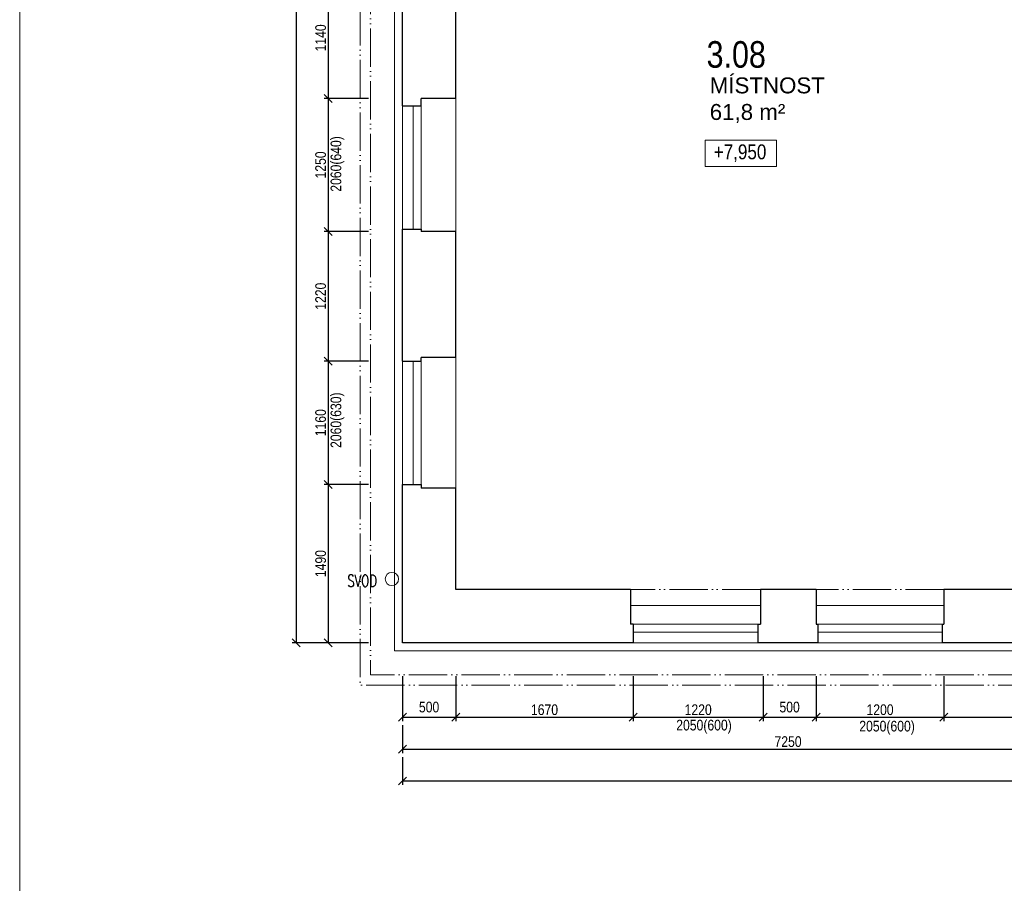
# Model space of a CAD drawing. Header units: millimetres. Extents: x -300958 to -108039, y 30118 to 292543.
# Tile 79 of 256: x -268233 to -258974, y 135107 to 143231. Entities that reach past the tile are written whole.
import ezdxf
from ezdxf.enums import TextEntityAlignment as Align

# ---------------------------------------------------------------- set-up
doc = ezdxf.new("R2010")
doc.units = ezdxf.units.MM
doc.header["$MEASUREMENT"] = 0
doc.linetypes.add('ACAD_ISO05W100', pattern=[33, 24, -3, 0, -3, 0, -3])
doc.layers.get('0').update_dxf_attribs({"lineweight": 13})
doc.layers.get('Defpoints').update_dxf_attribs({"color": 3, "lineweight": 13})
for name, color, linetype, lineweight in [('BOURÁNÍ', 40, 'Continuous', 13), ('dims', 7, 'Continuous', 9), ('popis', 7, 'Continuous', 9), ('RAMECEK', 7, 'Continuous', 0), ('tenka', 7, 'Continuous', 13), ('texts', 3, 'Continuous', 30), ('výškové kóty', 7, 'Continuous', 13), ('walls', 7, 'Continuous', 13)]:
    doc.layers.add(name, color=color, linetype=linetype, lineweight=lineweight)
doc.styles.add('GENERATED_STYLE_8', font='arial.ttf')
doc.styles.get("Standard").update_dxf_attribs({"font": 'txt.shx'})
doc.styles.add('STYLE-0', font='ARIALN.TTF')
doc.styles.add('Style-Arial', font='arial.ttf')
doc.dimstyles.new('arch', dxfattribs={"dimscale": 50, "dimtxt": 2.5, "dimasz": 2.5, "dimexe": 1.25, "dimexo": 0.9, "dimtad": 1, "dimdec": 0, "dimtxsty": 'STYLE-0', "dimblk": 'ARCHTICK', "dimcen": 2.5, "dimadec": 0, "dimazin": 0, "dimtfac": 1, "dimtdec": 0, "dimtmove": 2, "dimatfit": 3, "dimldrblk": 'ARCHTICK', "dimfxl": 0, "dimarcsym": 0})

# ---------------------------------------------------------------- blocks, each defined once
blk = doc.blocks.new('*U49')
at = {"layer": 'RAMECEK', "linetype": 'Continuous', "lineweight": 0, "flags": 128}
blk.add_lwpolyline([(-15750, -11137.5), (15750, -11137.5), (15750, 11137.5), (-15750, 11137.5)], close=True, dxfattribs=at)
blk = doc.blocks.new('_ArchTick')
at = {"color": 0, "linetype": 'ByBlock', "flags": 128}
blk.add_lwpolyline([(-0.5, -0.5), (0.5, 0.5)], dxfattribs=at)
blk = doc.blocks.new('*D672')
at = {"layer": 'Defpoints', "color": 0, "linetype": 'Continuous'}
for p in [(-264132.6, 137130.9), (-262462.6, 137130.9), (-262462.6, 136670)]:
    blk.add_point(p, dxfattribs=at)
at = {"layer": 'dims', "color": 0, "linetype": 'Continuous', "lineweight": -2}
for p, q in [((-264132.6, 137055.9), (-264132.6, 136632.5)), ((-262462.6, 137055.9), (-262462.6, 136632.5)), ((-264132.6, 136670), (-262462.6, 136670))]:
    blk.add_line(p, q, dxfattribs=at)
at = {"layer": 'dims', "color": 0, "linetype": 'Continuous', "lineweight": -2, "xscale": 75, "yscale": 75, "zscale": 75, "rotation": 180}
blk.add_blockref('_ArchTick', (-264132.6, 136670), dxfattribs=at)
at = {"layer": 'dims', "color": 0, "linetype": 'Continuous', "lineweight": -2, "xscale": 75, "yscale": 75, "zscale": 75}
blk.add_blockref('_ArchTick', (-262462.6, 136670), dxfattribs=at)
at = {"layer": 'dims', "color": 0, "linetype": 'Continuous', "insert": (-263297.6, 136739.8), "char_height": 100, "attachment_point": 5, "style": 'STYLE-0'}
blk.add_mtext('1670', dxfattribs=at)
blk = doc.blocks.new('*D673')
at = {"layer": 'Defpoints', "color": 0, "linetype": 'Continuous'}
for p in [(-262462.6, 137130.9), (-261242.6, 137130.9), (-261242.6, 136670)]:
    blk.add_point(p, dxfattribs=at)
at = {"layer": 'dims', "color": 0, "linetype": 'Continuous', "lineweight": -2}
for p, q in [((-262462.6, 137055.9), (-262462.6, 136632.5)), ((-261242.6, 137055.9), (-261242.6, 136632.5)), ((-262462.6, 136670), (-261242.6, 136670))]:
    blk.add_line(p, q, dxfattribs=at)
at = {"layer": 'dims', "color": 0, "linetype": 'Continuous', "lineweight": -2, "xscale": 75, "yscale": 75, "zscale": 75, "rotation": 180}
blk.add_blockref('_ArchTick', (-262462.6, 136670), dxfattribs=at)
at = {"layer": 'dims', "color": 0, "linetype": 'Continuous', "lineweight": -2, "xscale": 75, "yscale": 75, "zscale": 75}
blk.add_blockref('_ArchTick', (-261242.6, 136670), dxfattribs=at)
at = {"layer": 'dims', "color": 0, "linetype": 'Continuous', "insert": (-261852.6, 136739.8), "char_height": 100, "attachment_point": 5, "style": 'STYLE-0'}
blk.add_mtext('1220', dxfattribs=at)
blk = doc.blocks.new('*D674')
at = {"layer": 'Defpoints', "color": 0, "linetype": 'Continuous'}
for p in [(-261242.6, 137130.9), (-260742.6, 137130.9), (-260742.6, 136670)]:
    blk.add_point(p, dxfattribs=at)
at = {"layer": 'dims', "color": 0, "linetype": 'Continuous', "lineweight": -2}
for p, q in [((-261242.6, 137055.9), (-261242.6, 136632.5)), ((-260742.6, 137055.9), (-260742.6, 136632.5)), ((-261242.6, 136670), (-260742.6, 136670))]:
    blk.add_line(p, q, dxfattribs=at)
at = {"layer": 'dims', "color": 0, "linetype": 'Continuous', "lineweight": -2, "xscale": 75, "yscale": 75, "zscale": 75, "rotation": 180}
blk.add_blockref('_ArchTick', (-261242.6, 136670), dxfattribs=at)
at = {"layer": 'dims', "color": 0, "linetype": 'Continuous', "lineweight": -2, "xscale": 75, "yscale": 75, "zscale": 75}
blk.add_blockref('_ArchTick', (-260742.6, 136670), dxfattribs=at)
at = {"layer": 'dims', "color": 0, "linetype": 'Continuous', "insert": (-260992.9, 136764.7), "char_height": 100, "attachment_point": 5, "style": 'STYLE-0'}
blk.add_mtext('500', dxfattribs=at)
blk = doc.blocks.new('*D675')
at = {"layer": 'Defpoints', "color": 0, "linetype": 'Continuous'}
for p in [(-260742.6, 137130.9), (-259542.6, 137130.9), (-259542.6, 136670)]:
    blk.add_point(p, dxfattribs=at)
at = {"layer": 'dims', "color": 0, "linetype": 'Continuous', "lineweight": -2}
for p, q in [((-260742.6, 137055.9), (-260742.6, 136632.5)), ((-259542.6, 137055.9), (-259542.6, 136632.5)), ((-260742.6, 136670), (-259542.6, 136670))]:
    blk.add_line(p, q, dxfattribs=at)
at = {"layer": 'dims', "color": 0, "linetype": 'Continuous', "lineweight": -2, "xscale": 75, "yscale": 75, "zscale": 75, "rotation": 180}
blk.add_blockref('_ArchTick', (-260742.6, 136670), dxfattribs=at)
at = {"layer": 'dims', "color": 0, "linetype": 'Continuous', "lineweight": -2, "xscale": 75, "yscale": 75, "zscale": 75}
blk.add_blockref('_ArchTick', (-259542.6, 136670), dxfattribs=at)
at = {"layer": 'dims', "color": 0, "linetype": 'Continuous', "insert": (-260142.6, 136739.8), "char_height": 100, "attachment_point": 5, "style": 'STYLE-0'}
blk.add_mtext('1200', dxfattribs=at)
blk = doc.blocks.new('*D676')
at = {"layer": 'Defpoints', "color": 0, "linetype": 'Continuous'}
for p in [(-259542.6, 137130.9), (-257872.6, 137130.9), (-257872.6, 136670)]:
    blk.add_point(p, dxfattribs=at)
at = {"layer": 'dims', "color": 0, "linetype": 'Continuous', "lineweight": -2}
for p, q in [((-259542.6, 137055.9), (-259542.6, 136632.5)), ((-257872.6, 137055.9), (-257872.6, 136632.5)), ((-259542.6, 136670), (-257872.6, 136670))]:
    blk.add_line(p, q, dxfattribs=at)
at = {"layer": 'dims', "color": 0, "linetype": 'Continuous', "lineweight": -2, "xscale": 75, "yscale": 75, "zscale": 75, "rotation": 180}
blk.add_blockref('_ArchTick', (-259542.6, 136670), dxfattribs=at)
at = {"layer": 'dims', "color": 0, "linetype": 'Continuous', "lineweight": -2, "xscale": 75, "yscale": 75, "zscale": 75}
blk.add_blockref('_ArchTick', (-257872.6, 136670), dxfattribs=at)
at = {"layer": 'dims', "color": 0, "linetype": 'Continuous', "insert": (-258707.6, 136739.8), "char_height": 100, "attachment_point": 5, "style": 'STYLE-0'}
blk.add_mtext('1670', dxfattribs=at)
blk = doc.blocks.new('*D685')
at = {"layer": 'Defpoints', "color": 0, "linetype": 'Continuous'}
for p in [(-264878.7, 143630), (-265332.6, 142490), (-264878.7, 142490)]:
    blk.add_point(p, dxfattribs=at)
at = {"layer": 'dims', "color": 0, "linetype": 'Continuous', "lineweight": -2}
for p, q in [((-264953.7, 143630), (-265370.1, 143630)), ((-265332.6, 143630), (-265332.6, 142490)), ((-264953.7, 142490), (-265370.1, 142490))]:
    blk.add_line(p, q, dxfattribs=at)
at = {"layer": 'dims', "color": 0, "linetype": 'Continuous', "lineweight": -2, "xscale": 75, "yscale": 75, "zscale": 75}
for p, rotation in [((-265332.6, 143630), 90), ((-265332.6, 142490), 270)]:
    blk.add_blockref('_ArchTick', p, dxfattribs=dict(at, rotation=rotation))
at = {"layer": 'dims', "color": 0, "linetype": 'Continuous', "insert": (-265402.4, 143060), "char_height": 100, "attachment_point": 5, "rotation": 90, "style": 'STYLE-0'}
blk.add_mtext('1140', dxfattribs=at)
blk = doc.blocks.new('*D686')
at = {"layer": 'Defpoints', "color": 0, "linetype": 'Continuous'}
for p in [(-264878.7, 142490), (-265332.6, 141240), (-264878.7, 141240)]:
    blk.add_point(p, dxfattribs=at)
at = {"layer": 'dims', "color": 0, "linetype": 'Continuous', "lineweight": -2}
for p, q in [((-264953.7, 142490), (-265370.1, 142490)), ((-265332.6, 142490), (-265332.6, 141240)), ((-264953.7, 141240), (-265370.1, 141240))]:
    blk.add_line(p, q, dxfattribs=at)
at = {"layer": 'dims', "color": 0, "linetype": 'Continuous', "lineweight": -2, "xscale": 75, "yscale": 75, "zscale": 75}
for p, rotation in [((-265332.6, 142490), 90), ((-265332.6, 141240), 270)]:
    blk.add_blockref('_ArchTick', p, dxfattribs=dict(at, rotation=rotation))
at = {"layer": 'dims', "color": 0, "linetype": 'Continuous', "insert": (-265402.4, 141865), "char_height": 100, "attachment_point": 5, "rotation": 90, "style": 'STYLE-0'}
blk.add_mtext('1250', dxfattribs=at)
blk = doc.blocks.new('*D687')
at = {"layer": 'Defpoints', "color": 0, "linetype": 'Continuous'}
for p in [(-264878.7, 141240), (-265332.6, 140020), (-264878.7, 140020)]:
    blk.add_point(p, dxfattribs=at)
at = {"layer": 'dims', "color": 0, "linetype": 'Continuous', "lineweight": -2}
for p, q in [((-264953.7, 141240), (-265370.1, 141240)), ((-265332.6, 141240), (-265332.6, 140020)), ((-264953.7, 140020), (-265370.1, 140020))]:
    blk.add_line(p, q, dxfattribs=at)
at = {"layer": 'dims', "color": 0, "linetype": 'Continuous', "lineweight": -2, "xscale": 75, "yscale": 75, "zscale": 75}
for p, rotation in [((-265332.6, 141240), 90), ((-265332.6, 140020), 270)]:
    blk.add_blockref('_ArchTick', p, dxfattribs=dict(at, rotation=rotation))
at = {"layer": 'dims', "color": 0, "linetype": 'Continuous', "insert": (-265402.4, 140630), "char_height": 100, "attachment_point": 5, "rotation": 90, "style": 'STYLE-0'}
blk.add_mtext('1220', dxfattribs=at)
blk = doc.blocks.new('*D688')
at = {"layer": 'Defpoints', "color": 0, "linetype": 'Continuous'}
for p in [(-264878.7, 140020), (-265332.6, 138860), (-264878.7, 138860)]:
    blk.add_point(p, dxfattribs=at)
at = {"layer": 'dims', "color": 0, "linetype": 'Continuous', "lineweight": -2}
for p, q in [((-264953.7, 140020), (-265370.1, 140020)), ((-265332.6, 140020), (-265332.6, 138860)), ((-264953.7, 138860), (-265370.1, 138860))]:
    blk.add_line(p, q, dxfattribs=at)
at = {"layer": 'dims', "color": 0, "linetype": 'Continuous', "lineweight": -2, "xscale": 75, "yscale": 75, "zscale": 75}
for p, rotation in [((-265332.6, 140020), 90), ((-265332.6, 138860), 270)]:
    blk.add_blockref('_ArchTick', p, dxfattribs=dict(at, rotation=rotation))
at = {"layer": 'dims', "color": 0, "linetype": 'Continuous', "insert": (-265402.4, 139440), "char_height": 100, "attachment_point": 5, "rotation": 90, "style": 'STYLE-0'}
blk.add_mtext('1160', dxfattribs=at)
blk = doc.blocks.new('*D689')
at = {"layer": 'Defpoints', "color": 0, "linetype": 'Continuous'}
for p in [(-264878.7, 138860), (-265332.6, 137370), (-264878.7, 137370)]:
    blk.add_point(p, dxfattribs=at)
at = {"layer": 'dims', "color": 0, "linetype": 'Continuous', "lineweight": -2}
for p, q in [((-264953.7, 138860), (-265370.1, 138860)), ((-265332.6, 138860), (-265332.6, 137370)), ((-264953.7, 137370), (-265370.1, 137370))]:
    blk.add_line(p, q, dxfattribs=at)
at = {"layer": 'dims', "color": 0, "linetype": 'Continuous', "lineweight": -2, "xscale": 75, "yscale": 75, "zscale": 75}
for p, rotation in [((-265332.6, 138860), 90), ((-265332.6, 137370), 270)]:
    blk.add_blockref('_ArchTick', p, dxfattribs=dict(at, rotation=rotation))
at = {"layer": 'dims', "color": 0, "linetype": 'Continuous', "insert": (-265402.4, 138115), "char_height": 100, "attachment_point": 5, "rotation": 90, "style": 'STYLE-0'}
blk.add_mtext('1490', dxfattribs=at)
blk = doc.blocks.new('*D690')
at = {"layer": 'Defpoints', "color": 0, "linetype": 'Continuous'}
for p in [(-264878.7, 154820), (-265632.6, 137370), (-264878.7, 137370)]:
    blk.add_point(p, dxfattribs=at)
at = {"layer": 'dims', "color": 0, "linetype": 'Continuous', "lineweight": -2}
for p, q in [((-264953.7, 154820), (-265670.1, 154820)), ((-265632.6, 154820), (-265632.6, 137370)), ((-264953.7, 137370), (-265670.1, 137370))]:
    blk.add_line(p, q, dxfattribs=at)
at = {"layer": 'dims', "color": 0, "linetype": 'Continuous', "lineweight": -2, "xscale": 75, "yscale": 75, "zscale": 75}
for p, rotation in [((-265632.6, 154820), 90), ((-265632.6, 137370), 270)]:
    blk.add_blockref('_ArchTick', p, dxfattribs=dict(at, rotation=rotation))
at = {"layer": 'dims', "color": 0, "linetype": 'Continuous', "insert": (-265702.4, 146095), "char_height": 100, "attachment_point": 5, "rotation": 90, "style": 'STYLE-0'}
blk.add_mtext('17450', dxfattribs=at)
blk = doc.blocks.new('*D691')
at = {"layer": 'Defpoints', "color": 0, "linetype": 'Continuous'}
for p in [(-264632.6, 136670), (-257382.6, 136670), (-257382.6, 136370)]:
    blk.add_point(p, dxfattribs=at)
at = {"layer": 'dims', "color": 0, "linetype": 'Continuous', "lineweight": -2}
for p, q in [((-264632.6, 136595), (-264632.6, 136332.5)), ((-257382.6, 136595), (-257382.6, 136332.5)), ((-264632.6, 136370), (-257382.6, 136370))]:
    blk.add_line(p, q, dxfattribs=at)
at = {"layer": 'dims', "color": 0, "linetype": 'Continuous', "lineweight": -2, "xscale": 75, "yscale": 75, "zscale": 75, "rotation": 180}
blk.add_blockref('_ArchTick', (-264632.6, 136370), dxfattribs=at)
at = {"layer": 'dims', "color": 0, "linetype": 'Continuous', "lineweight": -2, "xscale": 75, "yscale": 75, "zscale": 75}
blk.add_blockref('_ArchTick', (-257382.6, 136370), dxfattribs=at)
at = {"layer": 'dims', "color": 0, "linetype": 'Continuous', "insert": (-261007.6, 136439.8), "char_height": 100, "attachment_point": 5, "style": 'STYLE-0'}
blk.add_mtext('7250', dxfattribs=at)
blk = doc.blocks.new('*D695')
at = {"layer": 'Defpoints', "color": 0, "linetype": 'Continuous'}
for p in [(-264632.6, 137130.9), (-264132.6, 137130.9), (-264132.6, 136670)]:
    blk.add_point(p, dxfattribs=at)
at = {"layer": 'dims', "color": 0, "linetype": 'Continuous', "lineweight": -2}
for p, q in [((-264632.6, 137055.9), (-264632.6, 136632.5)), ((-264132.6, 137055.9), (-264132.6, 136632.5)), ((-264632.6, 136670), (-264132.6, 136670))]:
    blk.add_line(p, q, dxfattribs=at)
at = {"layer": 'dims', "color": 0, "linetype": 'Continuous', "lineweight": -2, "xscale": 75, "yscale": 75, "zscale": 75, "rotation": 180}
blk.add_blockref('_ArchTick', (-264632.6, 136670), dxfattribs=at)
at = {"layer": 'dims', "color": 0, "linetype": 'Continuous', "lineweight": -2, "xscale": 75, "yscale": 75, "zscale": 75}
blk.add_blockref('_ArchTick', (-264132.6, 136670), dxfattribs=at)
at = {"layer": 'dims', "color": 0, "linetype": 'Continuous', "insert": (-264382.9, 136764.7), "char_height": 100, "attachment_point": 5, "style": 'STYLE-0'}
blk.add_mtext('500', dxfattribs=at)
blk = doc.blocks.new('*D698')
at = {"layer": 'Defpoints', "color": 0, "linetype": 'Continuous'}
for p in [(-264632.6, 136370), (-248282.6, 136370), (-248282.6, 136070)]:
    blk.add_point(p, dxfattribs=at)
at = {"layer": 'dims', "color": 0, "linetype": 'Continuous', "lineweight": -2}
for p, q in [((-264632.6, 136295), (-264632.6, 136032.5)), ((-248282.6, 136295), (-248282.6, 136032.5)), ((-264632.6, 136070), (-248282.6, 136070))]:
    blk.add_line(p, q, dxfattribs=at)
at = {"layer": 'dims', "color": 0, "linetype": 'Continuous', "lineweight": -2, "xscale": 75, "yscale": 75, "zscale": 75, "rotation": 180}
blk.add_blockref('_ArchTick', (-264632.6, 136070), dxfattribs=at)
at = {"layer": 'dims', "color": 0, "linetype": 'Continuous', "lineweight": -2, "xscale": 75, "yscale": 75, "zscale": 75}
blk.add_blockref('_ArchTick', (-248282.6, 136070), dxfattribs=at)
at = {"layer": 'dims', "color": 0, "linetype": 'Continuous', "insert": (-256923.8, 136139.8), "char_height": 100, "attachment_point": 5, "style": 'STYLE-0'}
blk.add_mtext('16350', dxfattribs=at)

msp = doc.modelspace()

# ---------------------------------------------------------------- linework, layer by layer
at = {"layer": 'BOURÁNÍ', "linetype": 'Continuous'}
for p, q in [((-264532.6, 141260), (-264532.6, 142420)), ((-264457.6, 141260), (-264457.6, 142420)), ((-264532.6, 138860), (-264532.6, 140020)), ((-264457.6, 138860), (-264457.6, 140020)), ((-261292.6, 137545), (-262462.6, 137545)), ((-259557.6, 137545), (-260727.6, 137545)), ((-261292.6, 137470), (-262462.6, 137470)), ((-259557.6, 137470), (-260727.6, 137470))]:
    msp.add_line(p, q, dxfattribs=at)
at = {"layer": 'tenka', "linetype": 'Continuous'}
for p, q in [((-264132.6, 142490), (-264132.6, 141240)), ((-264632.6, 142420), (-264632.6, 141260)), ((-264632.6, 138860), (-264632.6, 140020)), ((-264132.6, 140055), (-264132.6, 138825)), ((-261267.6, 137720), (-262487.6, 137720)), ((-259542.6, 137720), (-260742.6, 137720)), ((-261292.6, 137370), (-262462.6, 137370)), ((-259557.6, 137370), (-260727.6, 137370))]:
    msp.add_line(p, q, dxfattribs=at)
at = {"layer": 'tenka', "linetype": 'ACAD_ISO05W100', "ltscale": 15}
for p, q in [((-261267.6, 137870), (-262487.6, 137870)), ((-259542.6, 137870), (-260742.6, 137870))]:
    msp.add_line(p, q, dxfattribs=at)
at = {"layer": 'tenka', "linetype": 'ACAD_ISO05W100', "ltscale": 15, "flags": 128}
for points in [[(-248182.6, 155220), (-265032.6, 155220), (-265032.6, 136970), (-256982.6, 136970), (-256982.6, 138140), (-248282.6, 138140)], [(-248182.6, 155120), (-264932.6, 155120), (-264932.6, 137070), (-257082.6, 137070), (-257082.6, 138240), (-248282.6, 138240)]]:
    msp.add_lwpolyline(points, dxfattribs=at)
at = {"layer": 'tenka', "linetype": 'Continuous', "flags": 128}
msp.add_lwpolyline([(-248182.6, 154895), (-264707.6, 154895), (-264707.6, 137295), (-257307.6, 137295), (-257307.6, 138465), (-248282.6, 138465)], dxfattribs=at)
at = {"layer": 'tenka', "linetype": 'Continuous'}
msp.add_circle((-264732.6, 137970), 62.5, dxfattribs=at)
at = {"layer": 'výškové kóty', "linetype": 'Continuous', "flags": 128}
msp.add_lwpolyline([(-261787, 142098.8), (-261116.3, 142098.8), (-261116.3, 141849.2), (-261787, 141849.2)], close=True, dxfattribs=at)
at = {"layer": 'walls', "linetype": 'Continuous', "lineweight": 30}
for p, q in [((-264132.6, 142490), (-264457.6, 142490)), ((-264457.6, 142420), (-264457.6, 142490)), ((-264632.6, 142420), (-264457.6, 142420)), ((-264632.6, 141260), (-264457.6, 141260)), ((-264457.6, 141260), (-264457.6, 141240)), ((-264132.6, 141240), (-264457.6, 141240)), ((-264632.6, 140020), (-264457.6, 140020)), ((-264132.6, 140055), (-264457.6, 140055)), ((-264457.6, 140020), (-264457.6, 140055)), ((-264632.6, 138860), (-264457.6, 138860)), ((-264457.6, 138860), (-264457.6, 138825)), ((-264132.6, 138825), (-264457.6, 138825)), ((-264132.6, 137870), (-264132.6, 138825)), ((-262487.6, 137870), (-264132.6, 137870)), ((-262487.6, 137870), (-262487.6, 137545)), ((-261267.6, 137870), (-261267.6, 137545)), ((-260742.6, 137870), (-260742.6, 137545)), ((-257872.6, 137870), (-259542.6, 137870)), ((-259542.6, 137870), (-259542.6, 137545)), ((-262462.6, 137545), (-262487.6, 137545)), ((-262462.6, 137545), (-262462.6, 137370)), ((-261292.6, 137545), (-261292.6, 137370)), ((-261292.6, 137545), (-261267.6, 137545)), ((-260742.6, 137545), (-260727.6, 137545)), ((-260727.6, 137545), (-260727.6, 137370)), ((-259557.6, 137545), (-259557.6, 137370)), ((-259557.6, 137545), (-259542.6, 137545))]:
    msp.add_line(p, q, dxfattribs=at)
at = {"layer": 'walls', "linetype": 'Continuous', "lineweight": 30, "flags": 128}
for points in [[(-264632.6, 142420), (-264632.6, 143630)], [(-264132.6, 142490), (-264132.6, 143630)], [(-264132.6, 142640), (-264132.6, 142640)], [(-264632.6, 140020), (-264632.6, 141260)], [(-264132.6, 140055), (-264132.6, 141240)], [(-262462.6, 137370), (-264632.6, 137370), (-264632.6, 138860)], [(-257382.6, 138540), (-257382.6, 138540), (-257382.6, 137370), (-259557.6, 137370)], [(-260742.6, 137870), (-261267.6, 137870)], [(-260742.6, 137870), (-260742.6, 137870)], [(-260727.6, 137370), (-261292.6, 137370)]]:
    msp.add_lwpolyline(points, dxfattribs=at)

# ---------------------------------------------------------------- block references
at = {"layer": 'RAMECEK', "linetype": 'Continuous', "lineweight": 0}
msp.add_blockref('*U49', (-252482.6, 146095), dxfattribs=at)

# ---------------------------------------------------------------- texts
at = {"layer": 'dims', "linetype": 'Continuous', "style": 'STYLE-0'}
for s, p in [('2060(640)', (-265258.9, 141873.9)), ('2060(630)', (-265258.9, 139463.7))]:
    msp.add_text(s, height=100, rotation=90, dxfattribs=at).set_placement(p, align=Align.MIDDLE_CENTER)
for p in [(-261797.9, 136595.7), (-260076.6, 136585.9)]:
    msp.add_text('2050(600)', height=100, dxfattribs=at).set_placement(p, align=Align.MIDDLE_CENTER)
at = {"layer": 'popis', "linetype": 'Continuous', "insert": (-261743.9, 142688), "char_height": 150, "width": 1303.837, "attachment_point": 1, "style": 'GENERATED_STYLE_8'}
msp.add_mtext('\\A1;MÍSTNOST \\P61,8 m²', dxfattribs=at)
at = {"layer": 'popis', "linetype": 'Continuous', "insert": (-265151.7, 137953.1), "char_height": 112, "attachment_point": 4, "rotation": 0.00116, "line_spacing_factor": 0.765173, "style": 'Style-Arial'}
msp.add_mtext('{\\Fromans|c238;\\W0.71429;SVOD}', dxfattribs=at)
at = {"layer": 'texts', "linetype": 'Continuous', "lineweight": 0, "insert": (-261494.8, 142902.5), "char_height": 250, "width": 788.673, "attachment_point": 5}
msp.add_mtext('\\fArial Narrow|b0|i0|c238|p39;3.08', dxfattribs=at)
at = {"layer": 'výškové kóty', "linetype": 'Continuous', "insert": (-261706.5, 142057.9), "char_height": 140, "width": 1046.843, "attachment_point": 1, "style": 'STYLE-0'}
msp.add_mtext('+7,950', dxfattribs=at)

# ---------------------------------------------------------------- dimensions: what is measured, and where the dimension line sits
at = {"layer": 'dims', "linetype": 'Continuous'}
for base, p1, p2, picture, middle in [((-265632.6, 137370), (-264878.7, 154820), (-264878.7, 137370), '*D690', (-265702.4, 146095)), ((-265332.6, 142490), (-264878.7, 143630), (-264878.7, 142490), '*D685', (-265402.4, 143060)), ((-265332.6, 141240), (-264878.7, 142490), (-264878.7, 141240), '*D686', (-265402.4, 141865)), ((-265332.6, 140020), (-264878.7, 141240), (-264878.7, 140020), '*D687', (-265402.4, 140630)), ((-265332.6, 138860), (-264878.7, 140020), (-264878.7, 138860), '*D688', (-265402.4, 139440)), ((-265332.6, 137370), (-264878.7, 138860), (-264878.7, 137370), '*D689', (-265402.4, 138115))]:
    dim = msp.add_linear_dim(base=base, p1=p1, p2=p2, angle=270, dimstyle='arch', override={"dimtxt": 2, "dimasz": 1.5, "dimexe": 0.75, "dimexo": 1.5, "dimgap": 0.375, "dimcen": 0.05}, dxfattribs=at)
    dim.commit()
    dim.dimension.update_dxf_attribs({"geometry": picture, "text_midpoint": middle})
for base, p1, p2, picture, middle in [((-264132.6, 136670), (-264632.6, 137130.9), (-264132.6, 137130.9), '*D695', (-264382.9, 136764.7)), ((-260742.6, 136670), (-261242.6, 137130.9), (-260742.6, 137130.9), '*D674', (-260992.9, 136764.7)), ((-248282.6, 136070), (-264632.6, 136370), (-248282.6, 136370), '*D698', (-256923.8, 136139.8))]:
    dim = msp.add_linear_dim(base=base, p1=p1, p2=p2, dimstyle='arch', override={"dimtxt": 2, "dimasz": 1.5, "dimexe": 0.75, "dimexo": 1.5, "dimgap": 0.375, "dimcen": 0.05}, dxfattribs=at)
    dim.commit()
    dim.dimension.update_dxf_attribs({"geometry": picture, "text_midpoint": middle, "dimtype": 160})
for base, p1, p2, picture, middle in [((-262462.6, 136670), (-264132.6, 137130.9), (-262462.6, 137130.9), '*D672', (-263297.6, 136739.8)), ((-261242.6, 136670), (-262462.6, 137130.9), (-261242.6, 137130.9), '*D673', (-261852.6, 136739.8)), ((-259542.6, 136670), (-260742.6, 137130.9), (-259542.6, 137130.9), '*D675', (-260142.6, 136739.8)), ((-257872.6, 136670), (-259542.6, 137130.9), (-257872.6, 137130.9), '*D676', (-258707.6, 136739.8)), ((-257382.6, 136370), (-264632.6, 136670), (-257382.6, 136670), '*D691', (-261007.6, 136439.8))]:
    dim = msp.add_linear_dim(base=base, p1=p1, p2=p2, dimstyle='arch', override={"dimtxt": 2, "dimasz": 1.5, "dimexe": 0.75, "dimexo": 1.5, "dimgap": 0.375, "dimcen": 0.05}, dxfattribs=at)
    dim.commit()
    dim.dimension.update_dxf_attribs({"geometry": picture, "text_midpoint": middle})

doc.saveas('drawing.dxf')
